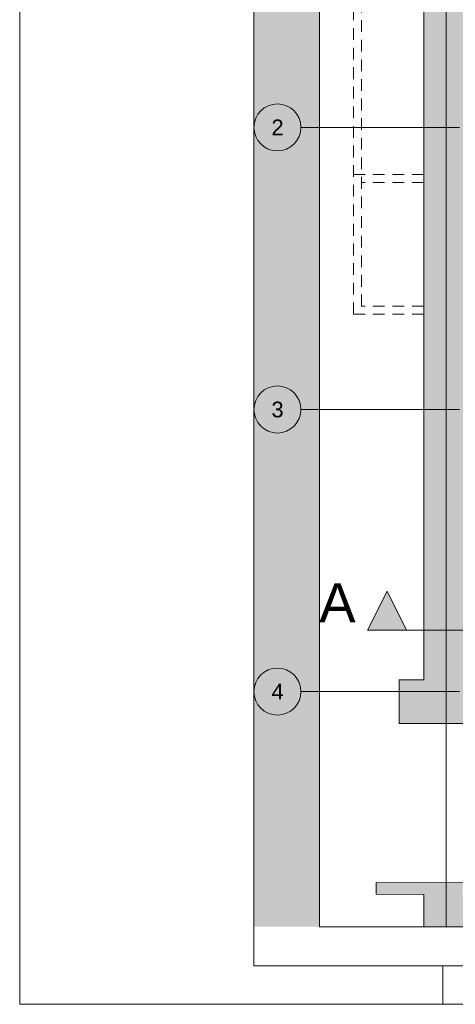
# Paper-space layout 'A-02 INWENTARYZACJA - PIĘTRO -1' of a CAD drawing. Header units: millimetres. Extents: x 0 to 594, y 0 to 350.
# Tile 1 of 10: x 0 to 56, y 0 to 126. Entities that reach past the tile are written whole.
import ezdxf
from ezdxf.xclip import XClip

# ---------------------------------------------------------------- set-up
doc = ezdxf.new("R2010")
doc.units = ezdxf.units.MM
doc.header["$MEASUREMENT"] = 0
doc.header["$XCLIPFRAME"] = 0
for name, pattern in [('ACAD_ISO03W100', [300, 120, -180]), ('DASHDOTX2', [1000, 500, -250, 0, -250]), ('Przer. długie kreski', [2.5, 1.5, -1]), ('PRZERYWANA_DU_A', [550, 350.0000000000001, -199.9999999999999])]:
    doc.linetypes.add(name, pattern=pattern)
for name, color, linetype, lineweight in [('0_Nr_pióra__2', 8, 'Continuous', 13), ('A_Arkusz_Nr_pióra__1', 7, 'Continuous', 20), ('A_linie przekroju_Nr_pióra__1', 7, 'Continuous', 20), ('A_wymiary_Nr_pióra__1', 7, 'Continuous', 20), ('A_ściany_Nr_pióra__1', 7, 'Continuous', 20)]:
    doc.layers.add(name, color=color, linetype=linetype, lineweight=lineweight)
for name, color, linetype, lineweight, true_color in [('A_Arkusz_Nr_pióra__237', 7, 'Continuous', 5, 0x343434), ('A_osie_Nr_pióra__16', 7, 'Continuous', 5, 0x0f0f0f), ('A_osie_Nr_pióra__76', 7, 'Continuous', 5, 0x2d2d2d), ('A_ściany_Nr_pióra__10', 7, 'Continuous', 13, 0x4b4b4b)]:
    doc.layers.add(name, color=color, linetype=linetype, lineweight=lineweight, true_color=true_color)
for name, color, linetype in [('A_linie przekroju', 7, 'Continuous'), ('A_podrys', 7, 'Continuous'), ('A_ściany', 7, 'Continuous')]:
    doc.layers.add(name, color=color, linetype=linetype)
doc.styles.add('STYL_AUTOMATYCZNY_1', font='arial.ttf')

# ---------------------------------------------------------------- blocks, each defined once
blk = doc.blocks.new('Rysunek_2_2', base_point=(-1588.841559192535, -369.1745078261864))
at = {"linetype": 'Continuous', "lineweight": 0, "true_color": 0x484848}
blk.add_hatch(color=251, dxfattribs=at).paths.add_polyline_path([(38.28456215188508, 218.7103204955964), (29.89980666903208, 218.7103204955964), (29.89980666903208, 9.900326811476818), (38.28456215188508, 9.900326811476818)])
at = {"layer": 'A_linie przekroju', "linetype": 'Continuous', "lineweight": 0, "true_color": 0x000000}
blk.add_hatch(color=18, dxfattribs=at).paths.add_polyline_path([(44.38354977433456, 47.73303094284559), (49.38354977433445, 47.73303094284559), (46.88354977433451, 52.73303094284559)])
at = {"layer": 'A_ściany', "linetype": 'Continuous', "lineweight": 0, "true_color": 0x000000}
for points in [[(51.58354977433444, 168.8503262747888), (51.58354977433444, 41.38615750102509), (56.63054977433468, 41.38615750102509), (56.63054977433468, 163.4503262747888)], [(56.63054977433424, 41.38615750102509), (48.45083580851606, 41.38615750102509), (48.45083580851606, 35.83615750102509), (56.63054977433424, 35.83615750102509)], [(45.50177359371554, 15.54508745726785), (45.4939555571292, 14.04510828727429), (56.54948898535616, 13.98747704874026), (56.55730702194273, 15.48745621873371)], [(56.63055003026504, 13.98705557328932), (51.5835512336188, 14.0133633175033), (51.5835512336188, 9.9003258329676), (56.63055003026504, 9.9003258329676)]]:
    blk.add_hatch(color=18, dxfattribs=at).paths.add_polyline_path(points)
at = {"layer": '0_Nr_pióra__2', "color": 8, "linetype": 'PRZERYWANA_DU_A', "lineweight": 13, "flags": 128}
for points in [[(38.28456454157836, 218.7103262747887), (38.28456454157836, 9.90032627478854)], [(38.28456454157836, 9.90032627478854), (195.3497747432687, 9.90032627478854)]]:
    blk.add_lwpolyline(points, dxfattribs=at)
at = {"layer": 'A_linie przekroju_Nr_pióra__1', "color": 7, "linetype": 'ACAD_ISO03W100', "lineweight": 20}
blk.add_line((49.38354783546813, 47.73302794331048), (280.3497761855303, 47.73302794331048), dxfattribs=at)
at = {"layer": 'A_linie przekroju_Nr_pióra__1', "color": 7, "linetype": 'Continuous', "lineweight": 20, "flags": 128}
blk.add_lwpolyline([(44.38354977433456, 47.73303094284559), (49.38354977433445, 47.73303094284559), (46.88354977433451, 52.73303094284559)], close=True, dxfattribs=at)
at = {"layer": 'A_osie_Nr_pióra__16', "color": 250, "linetype": 'DASHDOTX2', "lineweight": 5, "true_color": 0x0f0f0f}
for p, q in [((54.45555048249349, 141.7203451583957), (54.45555048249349, 9.900327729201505)), ((56.15088394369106, 111.9003262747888), (35.89980165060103, 111.900324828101)), ((56.15088394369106, 75.90032627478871), (35.89980165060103, 75.90032468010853)), ((56.15088394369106, 39.90032627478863), (35.89980165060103, 39.90032453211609))]:
    blk.add_line(p, q, dxfattribs=at)
at = {"layer": 'A_osie_Nr_pióra__76', "color": 250, "linetype": 'Continuous', "lineweight": 5, "true_color": 0x2d2d2d}
for centre in [(32.89980349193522, 111.9003262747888), (32.89980349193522, 75.90032627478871), (32.89980349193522, 39.90032627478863)]:
    blk.add_circle(centre, 3, dxfattribs=at)
at = {"layer": 'A_ściany_Nr_pióra__1', "color": 7, "linetype": 'Continuous', "lineweight": 20, "flags": 128}
for points in [[(51.58354977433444, 168.8503262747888), (51.58354977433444, 41.38615750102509)], [(51.58354977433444, 41.38615750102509), (48.45083580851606, 41.38615750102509)], [(48.45083580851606, 41.38615750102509), (48.45083580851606, 35.83615750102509)], [(48.45083580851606, 35.83615750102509), (56.63054977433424, 35.83615750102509)], [(45.50177461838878, 15.54508705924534), (45.4939555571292, 14.04510743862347)], [(56.55730811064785, 15.48745701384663), (45.50177461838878, 15.54508705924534)], [(45.4939555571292, 14.04510743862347), (51.58354977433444, 14.01336373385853)], [(51.58354977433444, 14.01336373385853), (51.58354977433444, 9.90032627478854)]]:
    blk.add_lwpolyline(points, dxfattribs=at)
at = {"layer": 'A_ściany_Nr_pióra__10', "color": 251, "linetype": 'Przer. długie kreski', "lineweight": 13, "true_color": 0x4b4b4b}
for p, q in [((43.62355041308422, 89.070325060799), (43.62355041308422, 148.9003252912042)), ((42.6235500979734, 88.07032474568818), (42.6235500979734, 147.9003249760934)), ((51.58354963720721, 105.8703251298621), (42.6235500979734, 105.8703251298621)), ((51.58354963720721, 104.8703248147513), (43.62355041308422, 104.8703248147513)), ((51.58354963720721, 88.07032474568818), (42.6235500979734, 88.07032474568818)), ((51.58354963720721, 89.070325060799), (43.62355041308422, 89.070325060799))]:
    blk.add_line(p, q, dxfattribs=at)
at = {"layer": 'A_linie przekroju_Nr_pióra__1', "color": 7, "linetype": 'Continuous', "lineweight": 20, "insert": (42.8835497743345, 48.73303784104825), "char_height": 5, "attachment_point": 9, "style": 'STYL_AUTOMATYCZNY_1'}
blk.add_mtext('\\A1;{\\pqr;\\pt0;\\fArial|b0|i0|c238|p0;\\W1.000000;A}', dxfattribs=at)
at = {"layer": 'A_osie_Nr_pióra__76', "color": 250, "linetype": 'Continuous', "lineweight": 5, "true_color": 0x2d2d2d, "char_height": 2, "attachment_point": 1, "style": 'STYL_AUTOMATYCZNY_1'}
for s, insert in [('\\A1;{\\pql;\\pt0;\\fArial|b0|i0|c238|p0;\\W1.000000;2}', (32.13707849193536, 112.9003263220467)), ('\\A1;{\\pql;\\pt0;\\fArial|b0|i0|c238|p0;\\W1.000000;3}', (32.13707849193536, 76.9003263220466)), ('\\A1;{\\pql;\\pt0;\\fArial|b0|i0|c238|p0;\\W1.000000;4}', (32.13707849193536, 40.90032632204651))]:
    blk.add_mtext(s, dxfattribs=dict(at, insert=insert))
at = {"layer": 'A_wymiary_Nr_pióra__1', "color": 7, "linetype": 'Continuous', "lineweight": 20, "insert": (59.93924868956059, 22.42420330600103), "char_height": 1.5, "attachment_point": 7, "rotation": 90, "style": 'STYL_AUTOMATYCZNY_1'}
blk.add_mtext('\\A1;{\\pql;\\fArial|b0|i0|c238|p0;\\W1.000000;203\\fArial|b0|i0|c238|p0;\\W1.000000;\\A1{\\H.66x;\\S5^  ;}}', dxfattribs=at)

psp = doc.layouts.new('A-02 INWENTARYZACJA - PIĘTRO -1')

# ---------------------------------------------------------------- linework, layer by layer
at = {"layer": 'A_Arkusz_Nr_pióra__1', "color": 7, "linetype": 'Continuous', "lineweight": 20}
for p in [(29.90003742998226, 345.1), (589.1, 4.90000140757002)]:
    psp.add_line(p, (29.89980349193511, 4.900326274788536), dxfattribs=at)
at = {"layer": 'A_Arkusz_Nr_pióra__1', "color": 7, "linetype": 'Continuous', "lineweight": 20, "flags": 128}
psp.add_lwpolyline([(0, 350), (594, 350), (594, 0), (0, 0)], close=True, dxfattribs=at)
at = {"layer": 'A_Arkusz_Nr_pióra__237', "color": 250, "linetype": 'Continuous', "lineweight": 5, "true_color": 0x343434}
psp.add_line((54.00000000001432, 0.0001013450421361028), (54.00000000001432, 4.900101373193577), dxfattribs=at)

# ---------------------------------------------------------------- block references
at = {"layer": 'A_podrys', "color": 37, "linetype": 'Continuous', "lineweight": 5, "true_color": 0x656532}
ref = psp.add_blockref('Rysunek_2_2', (-1588.841559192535, -369.1745078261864), dxfattribs=at)
XClip(ref).set_block_clipping_path([(29.8998034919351, 9.900326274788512), (280.3497747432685, 218.7103262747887)])

doc.saveas('drawing.dxf')
